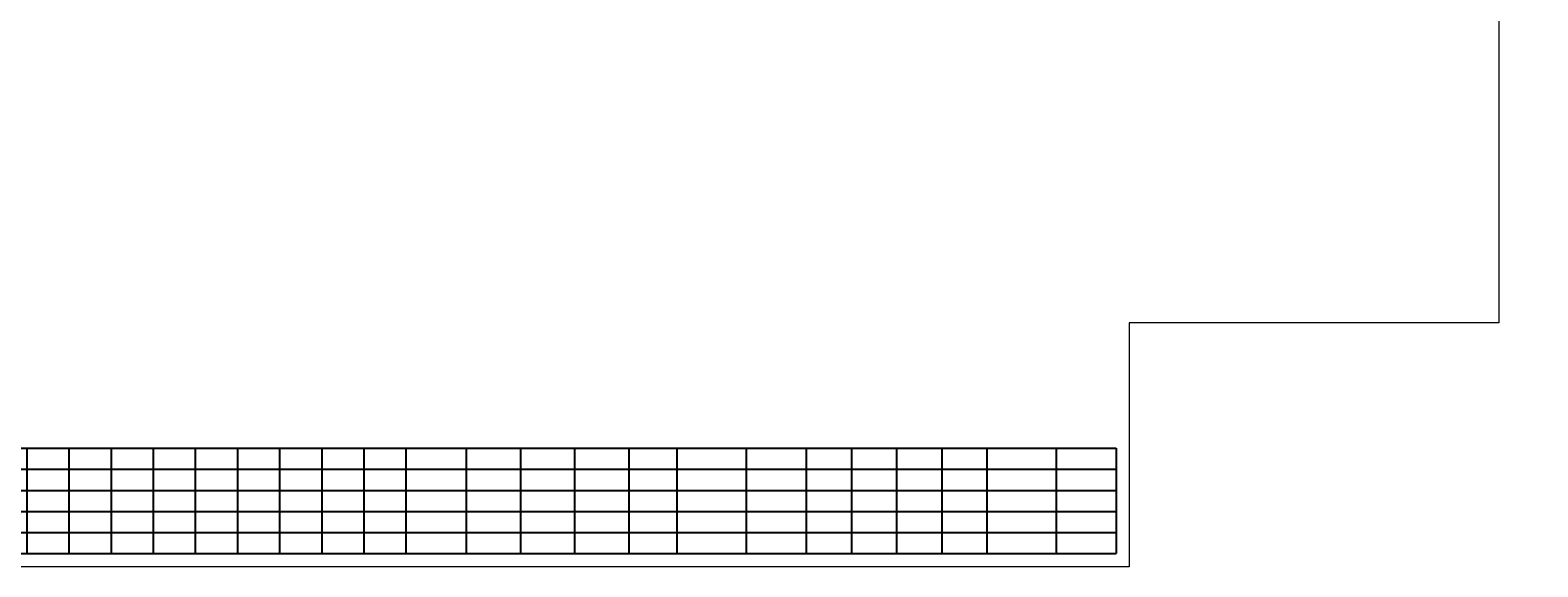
# Model space of a CAD drawing. Extents: x 23 to 1532, y 6 to 258.
# Tile 5 of 15: x 156 to 407, y 6 to 95. Entities that reach past the tile are written whole.
import ezdxf
from ezdxf.enums import TextEntityAlignment as Align

# ---------------------------------------------------------------- set-up
doc = ezdxf.new("R2010")
doc.units = 0
doc.header["$MEASUREMENT"] = 0
doc.layers.add('B_ANNO', color=7, linetype='Continuous', lineweight=18)
doc.layers.add('B_ANNO_DIM', color=7, linetype='Continuous', lineweight=18)
doc.layers.add('B_ANNO_NOPLOT', color=47, linetype='Continuous', lineweight=18, plot=False)
doc.styles.add('Annotative', font='calibri.ttf', dxfattribs={"height": 0.0625})

# ---------------------------------------------------------------- blocks, each defined once
blk = doc.blocks.new('*T40')
at = {"layer": 'B_ANNO', "color": 0, "linetype": 'ByBlock', "lineweight": -2, "transparency": 16777216}
for p, q in [((0, 0), (204, 0)), ((0, 0), (0, -17.5)), ((7, 0), (7, -17.5)), ((15, 0), (15, -17.5)), ((23, 0), (23, -17.5)), ((30, 0), (30, -17.5)), ((37, 0), (37, -17.5)), ((44, 0), (44, -17.5)), ((51, 0), (51, -17.5)), ((58, 0), (58, -17.5)), ((65, 0), (65, -17.5)), ((72, 0), (72, -17.5)), ((79, 0), (79, -17.5)), ((86, 0), (86, -17.5)), ((96, 0), (96, -17.5)), ((105, 0), (105, -17.5)), ((114, 0), (114, -17.5)), ((123, 0), (123, -17.5)), ((131, 0), (131, -17.5)), ((142.5, 0), (142.5, -17.5)), ((152.5, 0), (152.5, -17.5)), ((160, 0), (160, -17.5)), ((167.5, 0), (167.5, -17.5)), ((175, 0), (175, -17.5)), ((182.5, 0), (182.5, -17.5)), ((194, 0), (194, -17.5)), ((204, 0), (204, -17.5)), ((0, -3.5), (204, -3.5)), ((0, -7), (204, -7)), ((0, -10.5), (204, -10.5)), ((0, -14), (204, -14)), ((0, -17.5), (204, -17.5))]:
    blk.add_line(p, q, dxfattribs=at)
blk = doc.blocks.new('*U99')
at = {"layer": 'B_ANNO_NOPLOT', "flags": 128}
blk.add_lwpolyline([(0, 0), (0, 252), (323.9277, 252), (323.9277, 238.8552), (378, 238.8552), (378, 40.4996), (316.5708, 40.4996), (316.5708, 0)], close=True, dxfattribs=at)
at = {"layer": 'B_ANNO_DIM', "style": 'Annotative'}
blk.add_attdef('LHFH', text='', height=1.5, dxfattribs=at).set_placement((24.7565, 247.865, 1.6845), align=Align.MIDDLE_CENTER)
blk.add_attdef('LHFV', text='', height=1.5, rotation=90, dxfattribs=at).set_placement((15.2753, 237.052, 1.6845), align=Align.MIDDLE_CENTER)

msp = doc.modelspace()

# ---------------------------------------------------------------- block references
msp.add_blockref('*T40', (132.93, 25.69))

# ---------------------------------------------------------------- next in the draw order: block references
msp.add_blockref('*U99', (22.5, 6))

doc.saveas('drawing.dxf')
